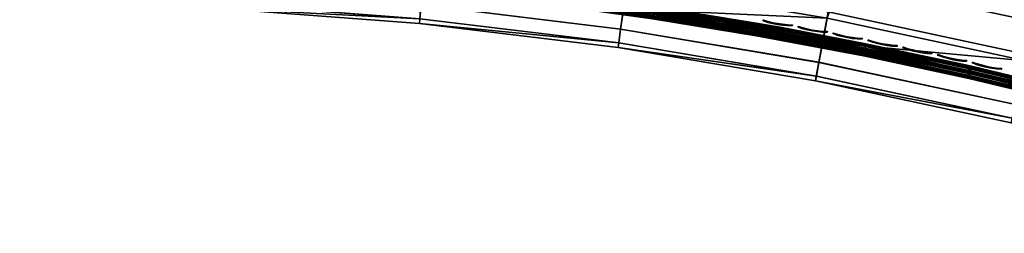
# Model space of a CAD drawing. Header units: inches. Extents: x 0 to 44.3, y -38.2 to 0.
# Tile 1 of 256: x 0.2 to 8, y -29.8 to -28.1. Entities that reach past the tile are written whole.
import ezdxf

# ---------------------------------------------------------------- set-up
doc = ezdxf.new("R2010")
doc.units = ezdxf.units.IN
doc.header["$LTSCALE"] = 0.03937
doc.header["$MEASUREMENT"] = 0
for name, color, linetype in [('A-FURN-3-ST', 151, 'Continuous'), ('A-FURN-3-ST-SEAM', 250, 'Continuous'), ('A-FURN-3-STITCH', 15, 'Continuous')]:
    doc.layers.add(name, color=color, linetype=linetype)

msp = doc.modelspace()

# ---------------------------------------------------------------- meshes
at = {"layer": 'A-FURN-3-ST'}
mesh = msp.add_polyface(dxfattribs=at)
corners = [(8.1627, -28.4591, 5), (8.1185, -28.6453, 5.0381), (6.5652, -28.3122, 5.0381), (6.6008, -28.1242, 5), (4.9983, -28.0498, 5.0381), (5.0253, -27.8604, 5), (3.4212, -27.8588, 5.0381), (6.508, -28.6155, 5.5), (4.9551, -28.3555, 5.5), (6.5149, -28.5781, 5.3087), (4.9603, -28.3177, 5.3087), (4.9755, -28.2104, 5.1464), (6.535, -28.4715, 5.1464), (3.3921, -28.1661, 5.5), (3.3954, -28.1282, 5.3087), (3.4057, -28.0203, 5.1464), (4.9551, -28.3555, 16.9), (3.3921, -28.1661, 16.9), (6.508, -28.6155, 16.9), (6.5145, -28.5786, 17.1847), (4.9598, -28.3183, 17.1847), (9.7938, -28.5612, 17.9625), (9.8719, -28.2874, 18), (8.2345, -28.1521, 17.9625), (8.3, -27.875, 18), (6.6582, -27.8141, 17.9625), (6.711, -27.5344, 18), (5.0683, -27.548, 17.9625), (5.1082, -27.2662, 18), (3.4679, -27.3543, 17.9625), (9.7209, -28.8163, 17.8526), (8.1734, -28.4102, 17.8526), (6.609, -28.0748, 17.8526), (5.0311, -27.8107, 17.8526), (3.4428, -27.6185, 17.8526), (8.121, -28.632, 17.6778), (6.5668, -28.2987, 17.6778), (4.9992, -28.0363, 17.6778), (3.4213, -27.8453, 17.6778), (6.5346, -28.4705, 17.45), (4.9749, -28.2094, 17.45), (3.4049, -28.0193, 17.45), (3.395, -28.1287, 17.1847), (14.9018, -7.4229, 18), (15.057, -6.8433, 5), (12.9806, -6.3247, 5)]
mesh.append_faces([[corners[k] for k in face] for face in [(0, 1, 2), (0, 2, 3), (3, 2, 4), (3, 4, 5), (5, 4, 6), (7, 8, 9), (9, 8, 10), (9, 10, 11, 12), (12, 11, 4, 2), (8, 13, 10), (10, 14, 15, 11), (11, 15, 6, 4), (7, 16, 8), (8, 16, 17), (18, 19, 16), (16, 19, 20), (16, 20, 17), (21, 22, 23), (23, 22, 24), (23, 24, 25), (25, 24, 26), (25, 26, 27), (27, 26, 28), (27, 28, 29), (30, 21, 23, 31), (31, 23, 25, 32), (32, 25, 27, 33), (33, 27, 29, 34), (35, 31, 32, 36), (36, 32, 33, 37), (37, 33, 34, 38), (39, 36, 37, 40), (40, 37, 38, 41), (19, 39, 40, 20), (20, 40, 41, 42), (24, 43, 26), (44, 0, 3), (45, 3, 5)]])
mesh = msp.add_polyface(dxfattribs=at)
corners = [(5.0253, -27.8604, 5), (3.4212, -27.8588, 5.0381), (3.4395, -27.6684, 5), (1.837, -27.7396, 5.0381), (1.8467, -27.5485, 5), (0.2493, -27.6922, 5.0381), (0.25, -27.5009, 5), (4.9603, -28.3177, 5.3087), (3.3921, -28.1661, 5.5), (3.3954, -28.1282, 5.3087), (1.822, -28.0478, 5.5), (1.8236, -28.0098, 5.3087), (1.8289, -27.9016, 5.1464), (3.4057, -28.0203, 5.1464), (0.2482, -28.0009, 5.5), (0.2483, -27.9628, 5.3087), (0.2487, -27.8544, 5.1465), (4.9551, -28.3555, 5.5), (3.3921, -28.1661, 16.9), (1.822, -28.0478, 16.9), (4.9598, -28.3183, 17.1847), (3.395, -28.1287, 17.1847), (1.8231, -28.0104, 17.1847), (0.2482, -28.0009, 16.9), (0.2484, -27.9171, 17.3209), (1.828, -27.9006, 17.45), (0.2485, -27.8155, 17.5111), (1.8363, -27.726, 17.6778), (0.2487, -27.6787, 17.6778), (0.249, -27.512, 17.8146), (1.8474, -27.4984, 17.8526), (0.2493, -27.3218, 17.9162), (1.8604, -27.2334, 17.9625), (0.2497, -27.1155, 17.9789), (1.8744, -26.9491, 18), (0.25, -26.9009, 18), (3.4679, -27.3543, 17.9625), (5.1082, -27.2662, 18), (3.4949, -27.0709, 18), (3.4428, -27.6185, 17.8526), (3.4213, -27.8453, 17.6778), (3.4049, -28.0193, 17.45)]
mesh.append_faces([[corners[k] for k in face] for face in [(0, 1, 2), (2, 1, 3), (2, 3, 4), (4, 3, 5), (4, 5, 6), (7, 8, 9), (8, 10, 9), (9, 10, 11), (9, 11, 12, 13), (13, 12, 3, 1), (10, 14, 11), (11, 15, 12), (12, 16, 3), (3, 16, 5), (17, 18, 8), (8, 18, 19), (8, 19, 10), (10, 19, 14), (18, 20, 21), (18, 21, 19), (19, 21, 22), (19, 22, 23), (24, 22, 25), (26, 25, 27), (28, 27, 29), (29, 27, 30), (29, 30, 31), (31, 30, 32), (31, 32, 33), (33, 32, 34), (33, 34, 35), (36, 37, 38), (36, 38, 32), (32, 38, 34), (39, 36, 32, 30), (40, 39, 30, 27), (41, 40, 27, 25), (21, 41, 25, 22)]])
mesh = msp.add_polyface(dxfattribs=at)
corners = [(11.0857, -29.7775, 5.3087), (9.5704, -29.3453, 5.5), (9.5808, -29.3087, 5.3087), (9.6105, -29.2044, 5.1464), (11.1202, -29.6747, 5.1464), (9.6551, -29.0485, 5.0381), (11.1719, -29.5209, 5.0381), (11.2329, -29.3396, 5), (9.7078, -28.8645, 5), (8.1185, -28.6453, 5.0381), (8.1627, -28.4591, 5), (8.0475, -28.9456, 5.5), (8.0561, -28.9086, 5.3087), (8.0811, -28.8031, 5.1464), (6.508, -28.6155, 5.5), (6.5149, -28.5781, 5.3087), (6.535, -28.4715, 5.1464), (6.5652, -28.3122, 5.0381), (11.0737, -29.8136, 5.5), (11.0737, -29.8136, 16.9), (9.5704, -29.3453, 16.9), (8.0475, -28.9456, 16.9), (6.508, -28.6155, 16.9), (4.9551, -28.3555, 16.9), (11.0855, -29.778, 17.1847), (9.5805, -29.3092, 17.1847), (8.0558, -28.9091, 17.1847), (6.5145, -28.5786, 17.1847), (9.7938, -28.5612, 17.9625), (11.4235, -28.7707, 18), (9.8719, -28.2874, 18), (11.2484, -29.2921, 17.8526), (11.3329, -29.0406, 17.9625), (9.7209, -28.8163, 17.8526), (11.1759, -29.508, 17.6778), (9.6584, -29.0353, 17.6778), (8.1734, -28.4102, 17.8526), (8.121, -28.632, 17.6778), (11.1203, -29.6738, 17.45), (9.6105, -29.2035, 17.45), (8.0809, -28.8021, 17.45), (6.5668, -28.2987, 17.6778), (6.5346, -28.4705, 17.45)]
mesh.append_faces([[corners[k] for k in face] for face in [(0, 1, 2), (0, 2, 3, 4), (4, 3, 5, 6), (7, 5, 8), (8, 5, 9), (8, 9, 10), (1, 11, 2), (2, 11, 12), (2, 12, 13, 3), (3, 13, 9, 5), (11, 14, 12), (12, 14, 15), (12, 15, 16, 13), (13, 16, 17, 9), (18, 19, 20), (18, 20, 1), (1, 20, 21), (1, 21, 11), (11, 21, 22), (11, 22, 14), (14, 22, 23), (19, 24, 20), (20, 24, 25), (20, 25, 21), (21, 25, 26), (21, 26, 22), (22, 26, 27), (28, 29, 30), (31, 32, 28, 33), (34, 31, 33, 35), (35, 33, 36, 37), (38, 34, 35, 39), (39, 35, 37, 40), (40, 37, 41, 42), (24, 38, 39, 25), (25, 39, 40, 26), (26, 40, 42, 27)]])
at = {"layer": 'A-FURN-3-ST-SEAM'}
mesh = msp.add_polyface(dxfattribs=at)
corners = [(6.2216, -28.2367, 17.7271), (6.9001, -28.3472, 17.7208), (6.0686, -28.1907, 17.7208), (5.2358, -28.0547, 17.7208), (6.0711, -28.1763, 17.7078), (5.2379, -28.0402, 17.7078), (6.0725, -28.1678, 17.6902), (5.2391, -28.0318, 17.6902), (6.229, -28.1946, 17.6706), (6.9045, -28.3244, 17.6902), (4.7451, -27.9596, 17.6706), (4.4051, -27.9161, 17.6902), (4.4041, -27.9246, 17.7078), (4.4024, -27.9391, 17.7208), (4.7395, -28.0021, 17.7271), (3.2486, -27.8311, 17.7271), (3.2524, -27.7885, 17.6706), (3.5713, -27.8207, 17.6902), (3.5705, -27.8292, 17.7078), (3.5691, -27.8438, 17.7208), (6.9035, -28.3296, 17.6522), (6.0716, -28.1731, 17.6522), (5.2383, -28.037, 17.6522), (6.0694, -28.1858, 17.6377), (5.2365, -28.0498, 17.6377), (6.0665, -28.203, 17.6292), (5.234, -28.0671, 17.6292), (6.2193, -28.2499, 17.628), (6.8978, -28.3594, 17.6292), (4.7377, -28.0153, 17.628), (4.4009, -27.9515, 17.6292), (4.403, -27.9342, 17.6377), (4.4045, -27.9213, 17.6522), (3.2475, -27.8444, 17.628), (3.5679, -27.8562, 17.6292), (3.5696, -27.8388, 17.6377), (3.5708, -27.826, 17.6522), (6.8858, -28.4205, 17.6842), (6.887, -28.4143, 17.7027), (6.0571, -28.2582, 17.7027), (6.0561, -28.2644, 17.6842), (5.2259, -28.1224, 17.7027), (5.225, -28.1287, 17.6842), (4.3942, -28.007, 17.7027), (4.3934, -28.0133, 17.6842), (6.0593, -28.2454, 17.7173), (5.2278, -28.1097, 17.7173), (4.3957, -27.9942, 17.7173), (6.0622, -28.2282, 17.7259), (5.2303, -28.0923, 17.7259), (4.3978, -27.9768, 17.7259), (3.5654, -27.8816, 17.7259), (3.5638, -27.8991, 17.7173), (6.8928, -28.3845, 17.7259), (4.3936, -28.0121, 17.6648), (5.2252, -28.1275, 17.6648), (6.0563, -28.2632, 17.6648), (6.886, -28.4193, 17.6648), (4.3946, -28.0036, 17.6473), (5.2264, -28.119, 17.6473), (6.0577, -28.2547, 17.6473), (6.8877, -28.4109, 17.6473), (4.3963, -27.9891, 17.6344), (5.2285, -28.1045, 17.6344), (6.0601, -28.2403, 17.6344), (6.8904, -28.3965, 17.6344)]
mesh.append_faces([[corners[k] for k in face] for face in [(0, 1, 2), (0, 2, 3), (3, 2, 4, 5), (5, 4, 6, 7), (7, 6, 8), (8, 6, 9), (8, 10, 7), (7, 10, 11), (7, 11, 12, 5), (5, 12, 13, 3), (3, 13, 14), (14, 13, 15), (16, 11, 10), (14, 0, 3), (12, 11, 17, 18), (18, 19, 13, 12), (8, 20, 21), (8, 21, 22), (22, 21, 23, 24), (24, 23, 25, 26), (26, 25, 27), (27, 25, 28), (27, 29, 26), (26, 29, 30), (26, 30, 31, 24), (24, 31, 32, 22), (22, 32, 10), (10, 32, 16), (33, 30, 29), (10, 8, 22), (31, 30, 34, 35), (35, 36, 32, 31), (37, 38, 39, 40), (40, 39, 41, 42), (42, 41, 43, 44), (39, 45, 46, 41), (41, 46, 47, 43), (45, 48, 49, 46), (46, 49, 50, 47), (47, 50, 51, 52), (53, 0, 48), (48, 0, 49), (0, 14, 49), (49, 14, 50), (14, 15, 50), (44, 54, 55, 42), (42, 55, 56, 40), (40, 56, 57, 37), (54, 58, 59, 55), (55, 59, 60, 56), (56, 60, 61, 57), (58, 62, 63, 59), (59, 63, 64, 60), (33, 29, 62), (62, 29, 63), (29, 27, 63), (63, 27, 64), (64, 27, 65)]])
mesh = msp.add_polyface(dxfattribs=at)
corners = [(9.16, -28.8539, 17.6706), (7.7016, -28.4928, 17.6706), (8.5617, -28.6989, 17.6902), (7.7345, -28.5014, 17.6902), (7.7327, -28.5098, 17.7078), (8.5597, -28.7072, 17.7078), (7.7296, -28.5241, 17.7208), (8.5562, -28.7214, 17.7208), (7.6923, -28.5347, 17.7271), (6.9001, -28.3472, 17.7208), (6.2216, -28.2367, 17.7271), (6.229, -28.1946, 17.6706), (6.9045, -28.3244, 17.6902), (9.149, -28.8953, 17.7271), (6.9029, -28.3328, 17.7078), (6.0725, -28.1678, 17.6902), (6.0711, -28.1763, 17.7078), (6.0686, -28.1907, 17.7208), (8.5574, -28.7166, 17.6377), (9.3806, -28.9344, 17.6377), (9.376, -28.9512, 17.6292), (8.5532, -28.7336, 17.6292), (9.1455, -28.9082, 17.628), (7.6894, -28.5477, 17.628), (7.7269, -28.5363, 17.6292), (7.7306, -28.5192, 17.6377), (7.7334, -28.5066, 17.6522), (8.5605, -28.704, 17.6522), (6.9035, -28.3296, 17.6522), (6.2193, -28.2499, 17.628), (6.8978, -28.3594, 17.6292), (6.9011, -28.3423, 17.6377), (6.0665, -28.203, 17.6292), (6.0694, -28.1858, 17.6377), (6.0716, -28.1731, 17.6522), (9.3596, -29.0113, 17.6842), (9.3612, -29.0052, 17.7027), (8.5398, -28.7879, 17.7027), (8.5383, -28.794, 17.6842), (7.7148, -28.5909, 17.7027), (7.7135, -28.5971, 17.6842), (6.887, -28.4143, 17.7027), (6.8858, -28.4205, 17.6842), (9.3646, -28.9927, 17.7173), (8.5429, -28.7753, 17.7173), (7.7176, -28.5783, 17.7173), (6.8894, -28.4017, 17.7173), (6.0593, -28.2454, 17.7173), (6.0571, -28.2582, 17.7027), (9.3692, -28.9758, 17.7259), (8.547, -28.7583, 17.7259), (7.7213, -28.5612, 17.7259), (6.8928, -28.3845, 17.7259), (6.0622, -28.2282, 17.7259), (6.886, -28.4193, 17.6648), (7.7137, -28.5959, 17.6648), (8.5386, -28.7928, 17.6648), (9.3599, -29.0101, 17.6648), (6.8877, -28.4109, 17.6473), (7.7155, -28.5875, 17.6473), (8.5406, -28.7845, 17.6473), (9.3621, -29.0018, 17.6473), (6.0577, -28.2547, 17.6473), (6.0601, -28.2403, 17.6344), (6.8904, -28.3965, 17.6344), (7.7187, -28.5732, 17.6344), (8.5441, -28.7703, 17.6344), (9.3659, -28.9877, 17.6344)]
mesh.append_faces([[corners[k] for k in face] for face in [(0, 1, 2), (2, 1, 3), (2, 3, 4, 5), (5, 4, 6, 7), (7, 6, 8), (8, 6, 9), (8, 9, 10), (11, 12, 1), (1, 12, 3), (8, 13, 7), (12, 14, 4, 3), (14, 9, 6, 4), (14, 12, 15, 16), (9, 14, 16, 17), (18, 19, 20, 21), (22, 23, 21), (21, 23, 24), (21, 24, 25, 18), (18, 25, 26, 27), (27, 26, 1), (1, 26, 28), (1, 28, 11), (29, 30, 23), (23, 30, 24), (1, 0, 27), (30, 31, 25, 24), (31, 28, 26, 25), (31, 30, 32, 33), (28, 31, 33, 34), (35, 36, 37, 38), (38, 37, 39, 40), (40, 39, 41, 42), (36, 43, 44, 37), (37, 44, 45, 39), (39, 45, 46, 41), (41, 46, 47, 48), (43, 49, 50, 44), (44, 50, 51, 45), (45, 51, 52, 46), (46, 52, 53, 47), (13, 8, 50), (50, 8, 51), (51, 8, 52), (52, 8, 10), (42, 54, 55, 40), (40, 55, 56, 38), (38, 56, 57, 35), (54, 58, 59, 55), (55, 59, 60, 56), (56, 60, 61, 57), (62, 63, 64, 58), (58, 64, 65, 59), (59, 65, 66, 60), (60, 66, 67, 61), (64, 29, 23), (64, 23, 65), (65, 23, 66), (23, 22, 66)]])
at = {"layer": 'A-FURN-3-STITCH'}
mesh = msp.add_polyface(dxfattribs=at)
corners = [(6.3248, -28.1842, 17.7259), (6.2863, -28.182, 17.7322), (6.2862, -28.1824, 17.7374), (6.3252, -28.182, 17.7273), (6.2476, -28.1781, 17.736), (6.2475, -28.1785, 17.7412), (6.2869, -28.1781, 17.7403), (6.3259, -28.1778, 17.7302), (6.2089, -28.1725, 17.7372), (6.2088, -28.1729, 17.7424), (6.2482, -28.1742, 17.7441), (6.2877, -28.1735, 17.738), (6.3263, -28.1756, 17.7317), (6.1705, -28.1652, 17.736), (6.1704, -28.1656, 17.7412), (6.2095, -28.1686, 17.7454), (6.249, -28.1696, 17.7418), (6.1326, -28.1562, 17.7321), (6.1326, -28.1566, 17.7373), (6.1712, -28.1613, 17.7441), (6.2103, -28.164, 17.7431), (6.0955, -28.1457, 17.7258), (6.0959, -28.1436, 17.7273), (6.1333, -28.1523, 17.7403), (6.1719, -28.1567, 17.7418), (6.0966, -28.1393, 17.7302), (6.1341, -28.1477, 17.738), (6.097, -28.1372, 17.7317)]
mesh.append_faces([[corners[k] for k in face] for face in [(0, 1, 2, 3), (1, 4, 5, 2), (3, 2, 6, 7), (4, 8, 9, 5), (2, 5, 10, 6), (7, 6, 11, 12), (8, 13, 14, 9), (5, 9, 15, 10), (6, 10, 16, 11), (13, 17, 18, 14), (9, 14, 19, 15), (10, 15, 20, 16), (17, 21, 22, 18), (14, 18, 23, 19), (15, 19, 24, 20), (18, 22, 25, 23), (19, 23, 26, 24), (23, 25, 27, 26)]])
mesh = msp.add_polyface(dxfattribs=at)
corners = [(6.6001, -28.2357, 17.7259), (6.5615, -28.2333, 17.7322), (6.5615, -28.2336, 17.7374), (6.6004, -28.2336, 17.7273), (6.5228, -28.2291, 17.736), (6.5228, -28.2294, 17.7412), (6.5622, -28.2294, 17.7403), (6.6012, -28.2293, 17.7302), (6.4842, -28.2231, 17.7372), (6.4842, -28.2235, 17.7424), (6.5235, -28.2252, 17.7441), (6.563, -28.2248, 17.738), (6.6015, -28.2272, 17.7317), (6.4459, -28.2155, 17.736), (6.4458, -28.2159, 17.7412), (6.4849, -28.2192, 17.7454), (6.5243, -28.2206, 17.7418), (6.4081, -28.2062, 17.7321), (6.408, -28.2066, 17.7373), (6.4466, -28.2116, 17.7441), (6.4857, -28.2146, 17.7431), (6.3711, -28.1954, 17.7258), (6.3714, -28.1933, 17.7273), (6.4088, -28.2024, 17.7403), (6.4474, -28.207, 17.7418), (6.3722, -28.189, 17.7302), (6.4096, -28.1978, 17.738), (6.3726, -28.1869, 17.7317)]
mesh.append_faces([[corners[k] for k in face] for face in [(0, 1, 2, 3), (1, 4, 5, 2), (3, 2, 6, 7), (4, 8, 9, 5), (2, 5, 10, 6), (7, 6, 11, 12), (8, 13, 14, 9), (5, 9, 15, 10), (6, 10, 16, 11), (13, 17, 18, 14), (9, 14, 19, 15), (10, 15, 20, 16), (17, 21, 22, 18), (14, 18, 23, 19), (15, 19, 24, 20), (18, 22, 25, 23), (19, 23, 26, 24), (23, 25, 27, 26)]])
mesh = msp.add_polyface(dxfattribs=at)
corners = [(6.8749, -28.2894, 17.7259), (6.8364, -28.2867, 17.7322), (6.8363, -28.2871, 17.7374), (6.8752, -28.2873, 17.7273), (6.7977, -28.2822, 17.736), (6.7976, -28.2825, 17.7412), (6.8371, -28.2828, 17.7403), (6.876, -28.2831, 17.7302), (6.7591, -28.276, 17.7372), (6.7591, -28.2763, 17.7424), (6.7984, -28.2783, 17.7441), (6.8379, -28.2782, 17.738), (6.8764, -28.281, 17.7317), (6.7209, -28.268, 17.736), (6.7208, -28.2684, 17.7412), (6.7598, -28.2721, 17.7454), (6.7993, -28.2737, 17.7418), (6.6831, -28.2585, 17.7321), (6.6831, -28.2588, 17.7373), (6.7216, -28.2641, 17.7441), (6.7607, -28.2675, 17.7431), (6.6462, -28.2473, 17.7258), (6.6466, -28.2452, 17.7273), (6.6839, -28.2546, 17.7403), (6.7224, -28.2595, 17.7418), (6.6474, -28.241, 17.7302), (6.6847, -28.25, 17.738), (6.6478, -28.2388, 17.7317)]
mesh.append_faces([[corners[k] for k in face] for face in [(0, 1, 2, 3), (1, 4, 5, 2), (3, 2, 6, 7), (4, 8, 9, 5), (2, 5, 10, 6), (7, 6, 11, 12), (8, 13, 14, 9), (5, 9, 15, 10), (6, 10, 16, 11), (13, 17, 18, 14), (9, 14, 19, 15), (10, 15, 20, 16), (17, 21, 22, 18), (14, 18, 23, 19), (15, 19, 24, 20), (18, 22, 25, 23), (19, 23, 26, 24), (23, 25, 27, 26)]])
mesh = msp.add_polyface(dxfattribs=at)
corners = [(7.1492, -28.3454, 17.7259), (7.1108, -28.3423, 17.7322), (7.1107, -28.3427, 17.7374), (7.1496, -28.3432, 17.7273), (7.0721, -28.3375, 17.736), (7.0721, -28.3379, 17.7412), (7.1115, -28.3384, 17.7403), (7.1504, -28.339, 17.7302), (7.0336, -28.331, 17.7372), (7.0335, -28.3313, 17.7424), (7.0729, -28.3336, 17.7441), (7.1124, -28.3338, 17.738), (7.1509, -28.3369, 17.7317), (6.9954, -28.3227, 17.736), (6.9953, -28.3231, 17.7412), (7.0344, -28.3271, 17.7454), (7.0738, -28.329, 17.7418), (6.9578, -28.3129, 17.7321), (6.9577, -28.3132, 17.7373), (6.9961, -28.3189, 17.7441), (7.0352, -28.3225, 17.7431), (6.9209, -28.3014, 17.7258), (6.9213, -28.2993, 17.7273), (6.9585, -28.309, 17.7403), (6.997, -28.3143, 17.7418), (6.9221, -28.2951, 17.7302), (6.9594, -28.3044, 17.738), (6.9225, -28.2929, 17.7317)]
mesh.append_faces([[corners[k] for k in face] for face in [(0, 1, 2, 3), (1, 4, 5, 2), (3, 2, 6, 7), (4, 8, 9, 5), (2, 5, 10, 6), (7, 6, 11, 12), (8, 13, 14, 9), (5, 9, 15, 10), (6, 10, 16, 11), (13, 17, 18, 14), (9, 14, 19, 15), (10, 15, 20, 16), (17, 21, 22, 18), (14, 18, 23, 19), (15, 19, 24, 20), (18, 22, 25, 23), (19, 23, 26, 24), (23, 25, 27, 26)]])
mesh = msp.add_polyface(dxfattribs=at)
corners = [(7.4231, -28.4035, 17.7259), (7.3847, -28.4001, 17.7322), (7.3846, -28.4005, 17.7374), (7.4236, -28.4014, 17.7273), (7.3461, -28.395, 17.736), (7.346, -28.3954, 17.7412), (7.3855, -28.3963, 17.7403), (7.4244, -28.3971, 17.7302), (7.3076, -28.3882, 17.7372), (7.3076, -28.3885, 17.7424), (7.3469, -28.3911, 17.7441), (7.3864, -28.3917, 17.738), (7.4248, -28.395, 17.7317), (7.2695, -28.3796, 17.736), (7.2694, -28.38, 17.7412), (7.3084, -28.3843, 17.7454), (7.3478, -28.3865, 17.7418), (7.2319, -28.3695, 17.7321), (7.2319, -28.3698, 17.7373), (7.2703, -28.3758, 17.7441), (7.3093, -28.3797, 17.7431), (7.1952, -28.3577, 17.7258), (7.1956, -28.3556, 17.7273), (7.2327, -28.3656, 17.7403), (7.2712, -28.3712, 17.7418), (7.1964, -28.3514, 17.7302), (7.2336, -28.361, 17.738), (7.1969, -28.3493, 17.7317)]
mesh.append_faces([[corners[k] for k in face] for face in [(0, 1, 2, 3), (1, 4, 5, 2), (3, 2, 6, 7), (4, 8, 9, 5), (2, 5, 10, 6), (7, 6, 11, 12), (8, 13, 14, 9), (5, 9, 15, 10), (6, 10, 16, 11), (13, 17, 18, 14), (9, 14, 19, 15), (10, 15, 20, 16), (17, 21, 22, 18), (14, 18, 23, 19), (15, 19, 24, 20), (18, 22, 25, 23), (19, 23, 26, 24), (23, 25, 27, 26)]])
mesh = msp.add_polyface(dxfattribs=at)
corners = [(7.6966, -28.4638, 17.7259), (7.6582, -28.4601, 17.7322), (7.6581, -28.4605, 17.7374), (7.697, -28.4617, 17.7273), (7.6196, -28.4547, 17.736), (7.6195, -28.4551, 17.7412), (7.659, -28.4563, 17.7403), (7.6979, -28.4574, 17.7302), (7.5812, -28.4475, 17.7372), (7.5811, -28.4479, 17.7424), (7.6204, -28.4508, 17.7441), (7.6599, -28.4517, 17.738), (7.6983, -28.4553, 17.7317), (7.5431, -28.4387, 17.736), (7.5431, -28.4391, 17.7412), (7.582, -28.4437, 17.7454), (7.6214, -28.4462, 17.7418), (7.5057, -28.4282, 17.7321), (7.5056, -28.4286, 17.7373), (7.5439, -28.4348, 17.7441), (7.583, -28.4391, 17.7431), (7.469, -28.4162, 17.7258), (7.4694, -28.4141, 17.7273), (7.5065, -28.4244, 17.7403), (7.5449, -28.4302, 17.7418), (7.4703, -28.4099, 17.7302), (7.5074, -28.4198, 17.738), (7.4708, -28.4078, 17.7317)]
mesh.append_faces([[corners[k] for k in face] for face in [(0, 1, 2, 3), (1, 4, 5, 2), (3, 2, 6, 7), (4, 8, 9, 5), (2, 5, 10, 6), (7, 6, 11, 12), (8, 13, 14, 9), (5, 9, 15, 10), (6, 10, 16, 11), (13, 17, 18, 14), (9, 14, 19, 15), (10, 15, 20, 16), (17, 21, 22, 18), (14, 18, 23, 19), (15, 19, 24, 20), (18, 22, 25, 23), (19, 23, 26, 24), (23, 25, 27, 26)]])
mesh = msp.add_polyface(dxfattribs=at)
corners = [(7.9695, -28.5263, 17.7259), (7.9311, -28.5223, 17.7322), (7.9311, -28.5227, 17.7374), (7.97, -28.5241, 17.7273), (7.8927, -28.5166, 17.736), (7.8926, -28.5169, 17.7412), (7.932, -28.5184, 17.7403), (7.9709, -28.5199, 17.7302), (7.8543, -28.5091, 17.7372), (7.8542, -28.5095, 17.7424), (7.8935, -28.5127, 17.7441), (7.933, -28.5139, 17.738), (7.9714, -28.5178, 17.7317), (7.8163, -28.5, 17.736), (7.8162, -28.5003, 17.7412), (7.8551, -28.5052, 17.7454), (7.8945, -28.5081, 17.7418), (7.7789, -28.4892, 17.7321), (7.7788, -28.4895, 17.7373), (7.8171, -28.4961, 17.7441), (7.8561, -28.5007, 17.7431), (7.7423, -28.4769, 17.7258), (7.7428, -28.4748, 17.7273), (7.7797, -28.4853, 17.7403), (7.8181, -28.4915, 17.7418), (7.7437, -28.4706, 17.7302), (7.7807, -28.4808, 17.738), (7.7442, -28.4684, 17.7317)]
mesh.append_faces([[corners[k] for k in face] for face in [(0, 1, 2, 3), (1, 4, 5, 2), (3, 2, 6, 7), (4, 8, 9, 5), (2, 5, 10, 6), (7, 6, 11, 12), (8, 13, 14, 9), (5, 9, 15, 10), (6, 10, 16, 11), (13, 17, 18, 14), (9, 14, 19, 15), (10, 15, 20, 16), (17, 21, 22, 18), (14, 18, 23, 19), (15, 19, 24, 20), (18, 22, 25, 23), (19, 23, 26, 24), (23, 25, 27, 26)]])

doc.saveas('drawing.dxf')
